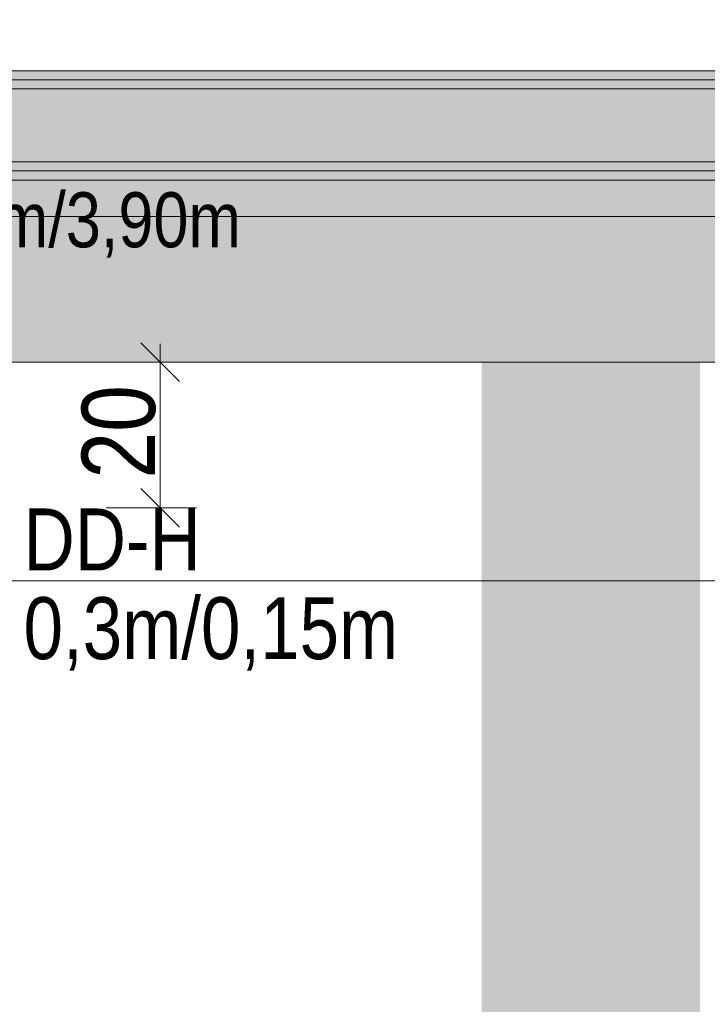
# Model space of a CAD drawing. Extents: x -720 to 300, y 62 to 1162.
# Tile 72 of 143: x -368 to -350, y 844 to 871. Entities that reach past the tile are written whole.
import ezdxf
from ezdxf.lldxf.tags import DXFTag

# ---------------------------------------------------------------- set-up
doc = ezdxf.new("R2010")
doc.units = 0
doc.layers.get('0').update_dxf_attribs({"lineweight": 13})
for name, color, linetype, lineweight, true_color in [('00 -Bauelemente -Dämmung innen', 7, 'Continuous', 9, 0xff7fe6), ('00 -Bauelemente -Gipskarton', 7, 'Continuous', 9, 0xff7fe6), ('00_Beschriftung UZ', 3, 'Continuous', 35, 0x00ff00), ('30 -34 Innenwände- 2 nichttragend', 7, 'Continuous', 18, 0xff7fe6), ('30 -35 Decken- 1 Konstruktion-Träger- Stahlbeton', 7, 'Continuous', 13, 0x33aa00), ('30 -35 Decken- 11 Durchbruch', 5, 'Continuous', 15, 0x0000ff), ('70 -76 Bemaßung- 2 Allgemein', 9, 'Continuous', 5, 0x808080), ('iwb_Schraffur_F90_feuerbestaendig', 1, 'Continuous', 13, 0xff0000), ('iwb_Schraffur_Unterzug', 7, 'Continuous', 5, 0xffffcc)]:
    doc.layers.add(name, color=color, linetype=linetype, lineweight=lineweight, true_color=true_color)
doc.layers.add('70 -71 Achsen- 1 Gebäudeachsen', color=7, linetype='STRICHPUNKT2-A06G94018I', lineweight=18)
doc.styles.get("Standard").update_dxf_attribs({"font": 'ARIALN.TTF'})
tags = doc.linetypes.add('fein_strichliert-A06G94028I', pattern=[4, 1, -2, 1]).pattern_tags.tags
tags[8:9] = [DXFTag(74, 4), DXFTag(75, 0), DXFTag(340, '0'), DXFTag(46, 0.0), DXFTag(50, 0.0), DXFTag(44, 0.0), DXFTag(45, 0.0)]
tags[6:7] = [DXFTag(74, 4), DXFTag(75, 0), DXFTag(340, '0'), DXFTag(46, 0.0), DXFTag(50, 0.0), DXFTag(44, 0.0), DXFTag(45, 0.0)]
tags[4:5] = [DXFTag(74, 4), DXFTag(75, 0), DXFTag(340, '0'), DXFTag(46, 0.0), DXFTag(50, 0.0), DXFTag(44, 0.0), DXFTag(45, 0.0)]
tags = doc.linetypes.add('STRICHPUNKT2-A06G94018I', pattern=[12.7, 6.35, -3.175, 0, -3.175]).pattern_tags.tags
tags[10:11] = [DXFTag(74, 4), DXFTag(75, 0), DXFTag(340, '0'), DXFTag(46, 0.0), DXFTag(50, 0.0), DXFTag(44, 0.0), DXFTag(45, 0.0)]
tags[8:9] = [DXFTag(74, 4), DXFTag(75, 0), DXFTag(340, '0'), DXFTag(46, 0.0), DXFTag(50, 0.0), DXFTag(44, 0.0), DXFTag(45, 0.0)]
tags[6:7] = [DXFTag(74, 4), DXFTag(75, 0), DXFTag(340, '0'), DXFTag(46, 0.0), DXFTag(50, 0.0), DXFTag(44, 0.0), DXFTag(45, 0.0)]
tags[4:5] = [DXFTag(74, 4), DXFTag(75, 0), DXFTag(340, '0'), DXFTag(46, 0.0), DXFTag(50, 0.0), DXFTag(44, 0.0), DXFTag(45, 0.0)]

# ---------------------------------------------------------------- blocks, each defined once
blk = doc.blocks.new('Referenz-A06G94038I')
at = {"layer": '00 -Bauelemente -Dämmung innen', "color": 0, "linetype": 'Continuous', "lineweight": -2, "ltscale": 0.13}
for p, q in [((-306.357, 868.912), (-450.357, 868.912)), ((-306.357, 866.912), (-450.357, 866.912))]:
    blk.add_line(p, q, dxfattribs=at)
at = {"layer": '00 -Bauelemente -Gipskarton', "color": 0, "linetype": 'Continuous', "lineweight": -2, "ltscale": 0.13}
for p, q in [((-306.357, 869.412), (-450.357, 869.412)), ((-306.357, 869.162), (-450.357, 869.162)), ((-306.357, 868.912), (-450.357, 868.912)), ((-306.357, 866.912), (-450.357, 866.912)), ((-306.357, 866.662), (-450.357, 866.662)), ((-306.357, 866.412), (-450.357, 866.412))]:
    blk.add_line(p, q, dxfattribs=at)
at = {"layer": '30 -34 Innenwände- 2 nichttragend', "color": 0, "linetype": 'Continuous', "lineweight": -2, "ltscale": 0.13}
for p, q in [((-306.357, 869.412), (-450.357, 869.412)), ((-306.357, 866.412), (-450.357, 866.412))]:
    blk.add_line(p, q, dxfattribs=at)
at = {"layer": '30 -35 Decken- 1 Konstruktion-Träger- Stahlbeton', "color": 0, "linetype": 'fein_strichliert-A06G94028I', "lineweight": -2, "ltscale": 0.13}
for p, q in [((-682.362, 869.412), (-306.357, 869.412)), ((-682.362, 861.412), (-306.357, 861.412))]:
    blk.add_line(p, q, dxfattribs=at)
at = {"layer": '70 -71 Achsen- 1 Gebäudeachsen', "color": 0, "linetype": 'STRICHPUNKT2-A06G94018I', "lineweight": -2, "ltscale": 0.13}
blk.add_line((-682.362, 865.412), (76.456, 865.412), dxfattribs=at)
at = {"layer": '70 -76 Bemaßung- 2 Allgemein', "color": 0, "linetype": 'Continuous', "lineweight": -2, "ltscale": 0.13}
for p, q in [((-365.112, 861.943), (-364.051, 860.882)), ((-364.581, 861.912), (-364.581, 860.352)), ((-366.057, 861.412), (-363.581, 861.412)), ((-364.581, 858.473), (-364.581, 860.352)), ((-364.581, 856.912), (-364.581, 858.473)), ((-364.051, 856.882), (-365.112, 857.943)), ((-366.057, 857.412), (-363.581, 857.412)), ((-307.418, 855.412), (-449.297, 855.412))]:
    blk.add_line(p, q, dxfattribs=at)
at = {"layer": '00_Beschriftung UZ', "color": 0, "linetype": 'ByBlock', "lineweight": -2, "ltscale": 0.13, "insert": (-379.139, 866.075), "char_height": 1.51033, "attachment_point": 1}
blk.add_mtext('{\\fArial Narrow;UK UZ +3,90m/3,90m}', dxfattribs=at)
at = {"layer": '30 -35 Decken- 11 Durchbruch', "color": 0, "linetype": 'Continuous', "lineweight": -2, "ltscale": 0.13, "char_height": 1.7, "attachment_point": 1}
for s, insert in [('{\\fArial Narrow;DD-H}', (-368.329, 857.397)), ('{\\fArial Narrow;0,3m/0,15m}', (-368.329, 854.962))]:
    blk.add_mtext(s, dxfattribs=dict(at, insert=insert))
at = {"layer": '70 -76 Bemaßung- 2 Allgemein', "color": 0, "linetype": 'Continuous', "lineweight": -2, "ltscale": 0.13, "insert": (-366.732, 858.216), "char_height": 2.01377, "attachment_point": 1, "rotation": 90}
blk.add_mtext('{\\fArial Narrow;20}', dxfattribs=at)
blk = doc.blocks.new('Referenz-A06G94058I')
at = {"layer": 'iwb_Schraffur_F90_feuerbestaendig', "linetype": 'Continuous', "ltscale": 0.13}
blk.add_hatch(color=256, dxfattribs=at).paths.add_polyline_path([(-567.956, 812.712), (-567.956, 817.712), (-514.856, 817.712), (-514.856, 869.412), (-303.156, 869.412), (-303.156, 870.812), (-301.556, 870.812), (-301.556, 869.412), (-298.356, 869.412), (-298.356, 866.412), (-301.356, 866.412), (-511.856, 866.412), (-511.856, 814.712), (-564.956, 814.712), (-564.956, 812.712)])
at = {"layer": 'iwb_Schraffur_Unterzug', "linetype": 'Continuous', "ltscale": 0.13}
for points in [[(-682.362, 869.412), (4.144, 869.412), (-682.362, 867.154)], [(-682.362, 867.154), (4.144, 869.412), (4.144, 861.412)], [(-682.362, 867.154), (4.144, 861.412), (-682.362, 863.67)], [(-682.362, 863.67), (4.144, 861.412), (-682.362, 861.412)], [(-355.756, 777.852), (-355.756, 862.412), (-349.756, 777.852), (-349.756, 862.412)]]:
    blk.add_solid(points, dxfattribs=at)

msp = doc.modelspace()

# ---------------------------------------------------------------- block references
at = {"color": 8, "lineweight": 13, "ltscale": 0.13, "true_color": 0x808080}
msp.add_blockref('Referenz-A06G94038I', (0, 0), dxfattribs=at)
at = {"color": 8, "lineweight": 25, "ltscale": 0.25, "true_color": 0x808080}
msp.add_blockref('Referenz-A06G94058I', (0, 0), dxfattribs=at)

doc.saveas('drawing.dxf')
